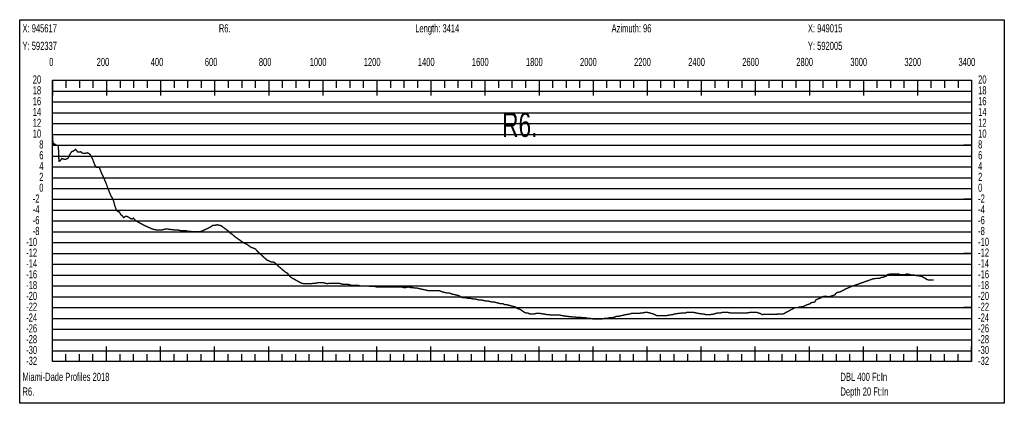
# Model space of a CAD drawing. Header units: inches. Extents: x 471865 to 538526, y 1054316 to 1102451.
# Tile 58 of 131: x 475921 to 479563, y 1096517 to 1097935. Entities that reach past the tile are written whole.
import ezdxf

# ---------------------------------------------------------------- set-up
doc = ezdxf.new("R2010")
doc.units = ezdxf.units.IN
doc.header["$MEASUREMENT"] = 0
for name, color, linetype in [('LABELS', 7, 'Continuous'), ('X_Gr1', 7, 'Continuous'), ('XSECTION', 7, 'Continuous')]:
    doc.layers.add(name, color=color, linetype=linetype)
doc.styles.get("Standard").update_dxf_attribs({"font": 'arial.ttf'})

msp = doc.modelspace()

# ---------------------------------------------------------------- linework, layer by layer
at = {"layer": 'X_Gr1', "color": 6, "linetype": 'Continuous', "lineweight": 18, "true_color": 0xff00ff, "transparency": 33554687, "const_width": 5}
msp.add_lwpolyline([(476042, 1097507.9), (476042, 1097507.9), (476044.2, 1097474.1), (476047.8, 1097476.3), (476056.7, 1097470.8), (476063.8, 1097469.4), (476066, 1097411.6), (476070.5, 1097412.8), (476076.6, 1097421.5), (476088.2, 1097418), (476098.9, 1097421.7), (476105.3, 1097435), (476112.8, 1097446.3), (476120.5, 1097449.7), (476127.9, 1097455.6), (476135.9, 1097445.5), (476146.9, 1097446.3), (476153.6, 1097441.2), (476161.7, 1097440.4), (476171.5, 1097442.9), (476180.6, 1097437.5), (476189.8, 1097421.2), (476198.8, 1097397.1), (476205.3, 1097388.7), (476215.3, 1097388.4), (476223.8, 1097366.9), (476232, 1097349.4), (476241.4, 1097327.9), (476247.5, 1097309.6), (476257.6, 1097285.7), (476266.7, 1097269.2), (476273, 1097246.1), (476278.6, 1097230.8), (476283.8, 1097225.6), (476289, 1097224.5), (476294.8, 1097213.7), (476299.2, 1097211.1), (476305.5, 1097203), (476311.4, 1097207.3), (476318.6, 1097207.3), (476324.8, 1097204.2), (476332.1, 1097198.7), (476337.7, 1097198.3), (476341.1, 1097201.2), (476346.7, 1097194.6), (476355.2, 1097188.7), (476362.5, 1097184.7), (476369.9, 1097180.7), (476377.3, 1097176.7), (476385.2, 1097172.7), (476393.9, 1097168.7), (476403.1, 1097164.7), (476412.1, 1097160.7), (476420.7, 1097158.7), (476429.1, 1097156.7), (476437.1, 1097156.7), (476444.9, 1097156.7), (476452, 1097158.7), (476459.1, 1097160.7), (476466.7, 1097160.7), (476477.4, 1097159.5), (476483.7, 1097158.7), (476489.9, 1097157.9), (476500.4, 1097156.7), (476509, 1097156.7), (476517.9, 1097154.7), (476526.9, 1097154.7), (476535.2, 1097154.7), (476543.4, 1097152.7), (476551.7, 1097152.7), (476560.3, 1097150.7), (476568.9, 1097150.7), (476576.8, 1097150.7), (476584.9, 1097150.7), (476593.7, 1097152.7), (476611, 1097160.7), (476618.9, 1097164.7), (476627.2, 1097168.7), (476635.3, 1097174.7), (476643.1, 1097174.7), (476651.2, 1097176.7), (476659, 1097174.7), (476666.9, 1097172.7), (476674.7, 1097166.7), (476682.7, 1097160.7), (476690.9, 1097154.7), (476699.1, 1097146.7), (476707.9, 1097140.7), (476716.6, 1097132.7), (476725.2, 1097126.7), (476733.7, 1097120.7), (476742.2, 1097114.7), (476751.3, 1097108.7), (476760.5, 1097104.7), (476769.4, 1097098.7), (476777.5, 1097092.7), (476785, 1097090.7), (476793.2, 1097086.7), (476802, 1097076.7), (476810.6, 1097068.7), (476816.5, 1097063.4), (476821.7, 1097058.7), (476826.9, 1097054), (476832.1, 1097049.3), (476834.8, 1097046.7), (476843.3, 1097042.7), (476852, 1097038.7), (476860.7, 1097038.7), (476868.7, 1097032.7), (476876.5, 1097024.7), (476881.6, 1097020.3), (476886.8, 1097015.9), (476892, 1097011.5), (476897.2, 1097007.1), (476902.5, 1097002.7), (476911.9, 1096996.7), (476921.4, 1096984.7), (476930.2, 1096978.7), (476935.8, 1096975.7), (476940.9, 1096972.8), (476946.1, 1096970), (476951.3, 1096967.2), (476956.4, 1096964.4), (476961.6, 1096961.5), (476963.2, 1096960.7), (476972.6, 1096958.7), (476982.2, 1096958.7), (476991.7, 1096958.7), (477000.2, 1096958.7), (477008.2, 1096960.7), (477016.3, 1096960.7), (477024.9, 1096962.7), (477034, 1096962.7), (477042.6, 1096962.7), (477051.1, 1096960.7), (477059.4, 1096958.7), (477067.7, 1096960.7), (477076, 1096960.7), (477084.2, 1096960.7), (477092.6, 1096960.7), (477100.5, 1096960.7), (477108.2, 1096958.7), (477116.1, 1096956.7), (477124.5, 1096956.7), (477133.3, 1096956.7), (477141.7, 1096954.7), (477149.3, 1096952.7), (477156.7, 1096952.7), (477164.2, 1096952.7), (477172.1, 1096952.7), (477179.8, 1096950.7), (477187, 1096950.7), (477194.2, 1096950.7), (477201.3, 1096950.7), (477209, 1096950.7), (477216.9, 1096948.7), (477224.9, 1096948.7), (477232.9, 1096948.7), (477240.7, 1096946.7), (477248.8, 1096946.7), (477256.8, 1096946.7), (477263.2, 1096946.7), (477268.4, 1096946.7), (477273.6, 1096946.7), (477278.8, 1096946.7), (477284, 1096946.7), (477289.2, 1096946.7), (477290, 1096946.7), (477299.2, 1096946.7), (477308.3, 1096946.7), (477316.9, 1096946.7), (477324.3, 1096946.7), (477335.9, 1096946.7), (477340.2, 1096944.7), (477349, 1096944.7), (477357.7, 1096946.7), (477366.2, 1096944.7), (477374.5, 1096944.7), (477382.4, 1096942.7), (477390.1, 1096942.7), (477398.7, 1096940.7), (477407.4, 1096938.7), (477416.3, 1096936.7), (477425.1, 1096934.7), (477433.2, 1096932.7), (477441.1, 1096932.7), (477449.4, 1096932.7), (477458.1, 1096932.7), (477466.6, 1096932.7), (477474.8, 1096932.7), (477483.5, 1096928.7), (477491.9, 1096926.7), (477500.6, 1096924.7), (477509.6, 1096924.7), (477518.6, 1096920.7), (477528, 1096918.7), (477536.8, 1096916.7), (477545.5, 1096914.7), (477554, 1096908.7), (477562.5, 1096906.7), (477570.9, 1096906.7), (477579.3, 1096904.7), (477587.8, 1096904.7), (477596.1, 1096902.7), (477604, 1096902.7), (477612, 1096900.7), (477620.1, 1096898.7), (477628.6, 1096898.7), (477637.2, 1096896.7), (477645.4, 1096894.7), (477653.5, 1096894.7), (477661.3, 1096892.7), (477669.1, 1096890.7), (477677, 1096890.7), (477684.6, 1096888.7), (477692.4, 1096886.7), (477700.3, 1096884.7), (477708.3, 1096884.7), (477716.1, 1096880.7), (477723.9, 1096880.7), (477732, 1096878.7), (477739.6, 1096876.7), (477747.2, 1096874.7), (477755, 1096872.7), (477762.7, 1096866.7), (477770.1, 1096864.7), (477777.2, 1096860.7), (477785.1, 1096854.7), (477792.4, 1096850.7), (477800, 1096850.7), (477807.5, 1096846.7), (477814.8, 1096846.7), (477822.6, 1096846.7), (477830.6, 1096848.7), (477838.5, 1096848.7), (477846.5, 1096848.7), (477852.3, 1096847.8), (477857.4, 1096847), (477862.6, 1096846.3), (477867.7, 1096845.5), (477870.2, 1096844.7), (477878.4, 1096844.7), (477887.1, 1096842.7), (477895, 1096842.7), (477902.3, 1096842.7), (477910, 1096842.7), (477918.9, 1096842.7), (477928.1, 1096840.7), (477936, 1096839.5), (477941.2, 1096838.8), (477946.4, 1096838.1), (477951.6, 1096837.4), (477956.8, 1096836.9), (477961.9, 1096836.4), (477967, 1096836), (477972.1, 1096835.6), (477977.3, 1096835.1), (477982.7, 1096834.7), (477993.5, 1096834.7), (478004.1, 1096832.7), (478013.9, 1096832.7), (478023, 1096830.7), (478031.3, 1096830.7), (478039.9, 1096828.7), (478048.9, 1096828.7), (478058.1, 1096828.7), (478067.3, 1096828.7), (478076.2, 1096828.7), (478084.9, 1096830.7), (478093.4, 1096830.7), (478101.9, 1096832.7), (478111.1, 1096832.7), (478120.1, 1096834.7), (478129.3, 1096838.7), (478138.6, 1096838.7), (478163.8, 1096844.7), (478178.1, 1096846.7), (478183.1, 1096848.7), (478192.5, 1096848.7), (478201.1, 1096848.7), (478209.1, 1096848.7), (478221.1, 1096850.7), (478225.2, 1096850.7), (478234.1, 1096852.7), (478243.2, 1096852.7), (478251.9, 1096850.7), (478265, 1096846.7), (478277.7, 1096840.7), (478286.3, 1096840.7), (478295.3, 1096840.7), (478309.3, 1096840.7), (478314, 1096840.7), (478323.4, 1096842.7), (478337.4, 1096844.7), (478342, 1096846.7), (478355.7, 1096848.7), (478360.4, 1096848.7), (478370, 1096850.7), (478383.7, 1096850.7), (478388.2, 1096852.7), (478401.3, 1096852.7), (478405.6, 1096852.7), (478414.3, 1096852.7), (478423.8, 1096850.7), (478432.9, 1096848.7), (478446.1, 1096846.7), (478450.5, 1096846.7), (478459.1, 1096844.7), (478472.4, 1096844.7), (478476.9, 1096844.7), (478490.4, 1096846.7), (478494.7, 1096848.7), (478503.6, 1096850.7), (478512.6, 1096850.7), (478521.7, 1096852.7), (478535.6, 1096852.7), (478540.2, 1096852.7), (478549.2, 1096850.7), (478562.6, 1096850.7), (478566.9, 1096850.7), (478579.4, 1096850.7), (478583.6, 1096850.7), (478592.2, 1096850.7), (478606.1, 1096850.7), (478610.7, 1096850.7), (478623, 1096852.7), (478631, 1096852.7), (478635.1, 1096852.7), (478647.8, 1096852.7), (478660.2, 1096848.7), (478668.5, 1096844.7), (478674.2, 1096845.3), (478679.4, 1096845.2), (478684.6, 1096845.1), (478689.8, 1096845.2), (478695, 1096845.4), (478700.2, 1096845.5), (478705.4, 1096845.7), (478710.6, 1096845.8), (478715.8, 1096845.9), (478721, 1096846.1), (478726.2, 1096846.2), (478731.4, 1096846.3), (478736.6, 1096846.5), (478744.8, 1096846.7), (478750.9, 1096849.8), (478755.9, 1096852.5), (478760.8, 1096855.2), (478765.8, 1096857.9), (478770.8, 1096860.6), (478775.8, 1096863.2), (478780.9, 1096865.9), (478785.9, 1096868.6), (478789.4, 1096870.7), (478798.7, 1096870.7), (478807.7, 1096872.7), (478820.5, 1096874.7), (478824.5, 1096876.7), (478832.4, 1096880.7), (478844.5, 1096884.7), (478848.8, 1096888.7), (478861.6, 1096890.7), (478865.9, 1096898.7), (478874.1, 1096902.7), (478885.9, 1096906.7), (478889.8, 1096910.7), (478901.6, 1096912.7), (478909.3, 1096910.7), (478913, 1096910.7), (478923.4, 1096912.7), (478926.5, 1096914.7), (478936.1, 1096916.7), (478939.3, 1096922.7), (478945.8, 1096926.7), (478956.7, 1096928.7), (478975.2, 1096938.7), (478992.6, 1096946.7), (479001.2, 1096949.7), (479006.4, 1096951.5), (479011.6, 1096953.3), (479016.8, 1096955.1), (479022, 1096956.9), (479027.2, 1096958.8), (479032.4, 1096960.6), (479037.5, 1096962.4), (479042.7, 1096964.3), (479047.8, 1096966.1), (479053, 1096967.9), (479058.1, 1096969.8), (479063.3, 1096971.6), (479068.4, 1096973.4), (479073.6, 1096975.2), (479077.5, 1096976.7), (479093, 1096978.7), (479102, 1096978.7), (479110.1, 1096982.7), (479114.1, 1096982.7), (479126.8, 1096986.7), (479131.2, 1096992.7), (479144.7, 1096994.7), (479149.3, 1096994.7), (479158.6, 1096994.7), (479172.1, 1096994.7), (479176.5, 1096992.7), (479197.1, 1096992.7), (479201.4, 1096994.7), (479214.7, 1096992.7), (479219, 1096990.7), (479230.6, 1096990.7), (479238.2, 1096988.7), (479242, 1096988.7), (479253, 1096986.7), (479259.8, 1096984.7), (479266.1, 1096980.7), (479271.9, 1096978.7), (479274.7, 1096974.7), (479282.5, 1096972.7), (479287.4, 1096972.7), (479292.2, 1096972.7), (479297.1, 1096972.7), (479301.8, 1096972.7)], dxfattribs=at)
at = {"layer": 'XSECTION', "color": 18, "linetype": 'Continuous', "true_color": 0x000000}
for points in [[(475920.8, 1097934.7), (479563.2, 1097934.7), (479563.2, 1096516.7), (475920.8, 1096516.7), (475920.8, 1097934.7)], [(476042, 1097710.7), (479442, 1097710.7), (479442, 1096670.7), (476042, 1096670.7), (476042, 1097710.7)], [(476042, 1097710.7), (476042, 1097654.3)], [(476042, 1097710.7), (476042, 1097654.3)], [(476042, 1097710.7), (476042, 1097682.7)], [(476042, 1097710.7), (476042, 1097682.7)], [(476092, 1097710.7), (476092, 1097682.7)], [(476142, 1097710.7), (476142, 1097682.7)], [(476192, 1097710.7), (476192, 1097682.7)], [(476242, 1097710.7), (476242, 1097654.3)], [(476242, 1097710.7), (476242, 1097682.7)], [(476292, 1097710.7), (476292, 1097682.7)], [(476342, 1097710.7), (476342, 1097682.7)], [(476392, 1097710.7), (476392, 1097682.7)], [(476442, 1097710.7), (476442, 1097654.3)], [(476442, 1097710.7), (476442, 1097682.7)], [(476492, 1097710.7), (476492, 1097682.7)], [(476542, 1097710.7), (476542, 1097682.7)], [(476592, 1097710.7), (476592, 1097682.7)], [(476642, 1097710.7), (476642, 1097654.3)], [(476642, 1097710.7), (476642, 1097682.7)], [(476692, 1097710.7), (476692, 1097682.7)], [(476742, 1097710.7), (476742, 1097682.7)], [(476792, 1097710.7), (476792, 1097682.7)], [(476842, 1097710.7), (476842, 1097654.3)], [(476842, 1097710.7), (476842, 1097682.7)], [(476892, 1097710.7), (476892, 1097682.7)], [(476942, 1097710.7), (476942, 1097682.7)], [(476992, 1097710.7), (476992, 1097682.7)], [(477042, 1097710.7), (477042, 1097654.3)], [(477042, 1097710.7), (477042, 1097682.7)], [(477092, 1097710.7), (477092, 1097682.7)], [(477142, 1097710.7), (477142, 1097682.7)], [(477192, 1097710.7), (477192, 1097682.7)], [(477242, 1097710.7), (477242, 1097654.3)], [(477242, 1097710.7), (477242, 1097682.7)], [(477292, 1097710.7), (477292, 1097682.7)], [(477342, 1097710.7), (477342, 1097682.7)], [(477392, 1097710.7), (477392, 1097682.7)], [(477442, 1097710.7), (477442, 1097654.3)], [(477442, 1097710.7), (477442, 1097682.7)], [(477492, 1097710.7), (477492, 1097682.7)], [(477542, 1097710.7), (477542, 1097682.7)], [(477592, 1097710.7), (477592, 1097682.7)], [(477642, 1097710.7), (477642, 1097654.3)], [(477642, 1097710.7), (477642, 1097682.7)], [(477692, 1097710.7), (477692, 1097682.7)], [(477742, 1097710.7), (477742, 1097682.7)], [(477792, 1097710.7), (477792, 1097682.7)], [(477842, 1097710.7), (477842, 1097654.3)], [(477842, 1097710.7), (477842, 1097682.7)], [(477892, 1097710.7), (477892, 1097682.7)], [(477942, 1097710.7), (477942, 1097682.7)], [(477992, 1097710.7), (477992, 1097682.7)], [(478042, 1097710.7), (478042, 1097654.3)], [(478042, 1097710.7), (478042, 1097682.7)], [(478092, 1097710.7), (478092, 1097682.7)], [(478142, 1097710.7), (478142, 1097682.7)], [(478192, 1097710.7), (478192, 1097682.7)], [(478242, 1097710.7), (478242, 1097654.3)], [(478242, 1097710.7), (478242, 1097682.7)], [(478292, 1097710.7), (478292, 1097682.7)], [(478342, 1097710.7), (478342, 1097682.7)], [(478392, 1097710.7), (478392, 1097682.7)], [(478442, 1097710.7), (478442, 1097654.3)], [(478442, 1097710.7), (478442, 1097682.7)], [(478492, 1097710.7), (478492, 1097682.7)], [(478542, 1097710.7), (478542, 1097682.7)], [(478592, 1097710.7), (478592, 1097682.7)], [(478642, 1097710.7), (478642, 1097654.3)], [(478642, 1097710.7), (478642, 1097682.7)], [(478692, 1097710.7), (478692, 1097682.7)], [(478742, 1097710.7), (478742, 1097682.7)], [(478792, 1097710.7), (478792, 1097682.7)], [(478842, 1097710.7), (478842, 1097654.3)], [(478842, 1097710.7), (478842, 1097682.7)], [(478892, 1097710.7), (478892, 1097682.7)], [(478942, 1097710.7), (478942, 1097682.7)], [(478992, 1097710.7), (478992, 1097682.7)], [(479042, 1097710.7), (479042, 1097654.3)], [(479042, 1097710.7), (479042, 1097682.7)], [(479092, 1097710.7), (479092, 1097682.7)], [(479142, 1097710.7), (479142, 1097682.7)], [(479192, 1097710.7), (479192, 1097682.7)], [(479242, 1097710.7), (479242, 1097654.3)], [(479242, 1097710.7), (479242, 1097682.7)], [(479292, 1097710.7), (479292, 1097682.7)], [(479342, 1097710.7), (479342, 1097682.7)], [(479392, 1097710.7), (479392, 1097682.7)], [(479442, 1097710.7), (479442, 1097654.3)], [(479442, 1097710.7), (479442, 1097682.7)], [(476042, 1097470.7), (476070, 1097470.7)], [(479442, 1097470.7), (479414, 1097470.7)], [(476042, 1097270.7), (476070, 1097270.7)], [(479442, 1097270.7), (479414, 1097270.7)], [(476042, 1097070.7), (476070, 1097070.7)], [(479442, 1097070.7), (479414, 1097070.7)], [(476042, 1096870.7), (476070, 1096870.7)], [(479442, 1096870.7), (479414, 1096870.7)], [(476042, 1096670.7), (476042, 1096727.1)], [(476042, 1096670.7), (476042, 1096727.1)], [(476242, 1096670.7), (476242, 1096727.1)], [(476442, 1096670.7), (476442, 1096727.1)], [(476642, 1096670.7), (476642, 1096727.1)], [(476842, 1096670.7), (476842, 1096727.1)], [(477042, 1096670.7), (477042, 1096727.1)], [(477242, 1096670.7), (477242, 1096727.1)], [(477442, 1096670.7), (477442, 1096727.1)], [(477642, 1096670.7), (477642, 1096727.1)], [(477842, 1096670.7), (477842, 1096727.1)], [(478042, 1096670.7), (478042, 1096727.1)], [(478242, 1096670.7), (478242, 1096727.1)], [(478442, 1096670.7), (478442, 1096727.1)], [(478642, 1096670.7), (478642, 1096727.1)], [(478842, 1096670.7), (478842, 1096727.1)], [(479042, 1096670.7), (479042, 1096727.1)], [(479242, 1096670.7), (479242, 1096727.1)], [(479442, 1096670.7), (479442, 1096727.1)], [(476042, 1096670.7), (476042, 1096698.7)], [(476042, 1096670.7), (476042, 1096698.7)], [(476092, 1096670.7), (476092, 1096698.7)], [(476142, 1096670.7), (476142, 1096698.7)], [(476192, 1096670.7), (476192, 1096698.7)], [(476242, 1096670.7), (476242, 1096698.7)], [(476292, 1096670.7), (476292, 1096698.7)], [(476342, 1096670.7), (476342, 1096698.7)], [(476392, 1096670.7), (476392, 1096698.7)], [(476442, 1096670.7), (476442, 1096698.7)], [(476492, 1096670.7), (476492, 1096698.7)], [(476542, 1096670.7), (476542, 1096698.7)], [(476592, 1096670.7), (476592, 1096698.7)], [(476642, 1096670.7), (476642, 1096698.7)], [(476692, 1096670.7), (476692, 1096698.7)], [(476742, 1096670.7), (476742, 1096698.7)], [(476792, 1096670.7), (476792, 1096698.7)], [(476842, 1096670.7), (476842, 1096698.7)], [(476892, 1096670.7), (476892, 1096698.7)], [(476942, 1096670.7), (476942, 1096698.7)], [(476992, 1096670.7), (476992, 1096698.7)], [(477042, 1096670.7), (477042, 1096698.7)], [(477092, 1096670.7), (477092, 1096698.7)], [(477142, 1096670.7), (477142, 1096698.7)], [(477192, 1096670.7), (477192, 1096698.7)], [(477242, 1096670.7), (477242, 1096698.7)], [(477292, 1096670.7), (477292, 1096698.7)], [(477342, 1096670.7), (477342, 1096698.7)], [(477392, 1096670.7), (477392, 1096698.7)], [(477442, 1096670.7), (477442, 1096698.7)], [(477492, 1096670.7), (477492, 1096698.7)], [(477542, 1096670.7), (477542, 1096698.7)], [(477592, 1096670.7), (477592, 1096698.7)], [(477642, 1096670.7), (477642, 1096698.7)], [(477692, 1096670.7), (477692, 1096698.7)], [(477742, 1096670.7), (477742, 1096698.7)], [(477792, 1096670.7), (477792, 1096698.7)], [(477842, 1096670.7), (477842, 1096698.7)], [(477892, 1096670.7), (477892, 1096698.7)], [(477942, 1096670.7), (477942, 1096698.7)], [(477992, 1096670.7), (477992, 1096698.7)], [(478042, 1096670.7), (478042, 1096698.7)], [(478092, 1096670.7), (478092, 1096698.7)], [(478142, 1096670.7), (478142, 1096698.7)], [(478192, 1096670.7), (478192, 1096698.7)], [(478242, 1096670.7), (478242, 1096698.7)], [(478292, 1096670.7), (478292, 1096698.7)], [(478342, 1096670.7), (478342, 1096698.7)], [(478392, 1096670.7), (478392, 1096698.7)], [(478442, 1096670.7), (478442, 1096698.7)], [(478492, 1096670.7), (478492, 1096698.7)], [(478542, 1096670.7), (478542, 1096698.7)], [(478592, 1096670.7), (478592, 1096698.7)], [(478642, 1096670.7), (478642, 1096698.7)], [(478692, 1096670.7), (478692, 1096698.7)], [(478742, 1096670.7), (478742, 1096698.7)], [(478792, 1096670.7), (478792, 1096698.7)], [(478842, 1096670.7), (478842, 1096698.7)], [(478892, 1096670.7), (478892, 1096698.7)], [(478942, 1096670.7), (478942, 1096698.7)], [(478992, 1096670.7), (478992, 1096698.7)], [(479042, 1096670.7), (479042, 1096698.7)], [(479092, 1096670.7), (479092, 1096698.7)], [(479142, 1096670.7), (479142, 1096698.7)], [(479192, 1096670.7), (479192, 1096698.7)], [(479242, 1096670.7), (479242, 1096698.7)], [(479292, 1096670.7), (479292, 1096698.7)], [(479342, 1096670.7), (479342, 1096698.7)], [(479392, 1096670.7), (479392, 1096698.7)], [(479442, 1096670.7), (479442, 1096698.7)]]:
    msp.add_lwpolyline(points, dxfattribs=at)
at = {"layer": 'XSECTION', "color": 18, "true_color": 0x000000}
for points in [[(476042, 1097670.7), (479442, 1097670.7)], [(476042, 1097630.7), (479442, 1097630.7)], [(476042, 1097590.7), (479442, 1097590.7)], [(476042, 1097550.7), (479442, 1097550.7)], [(476042, 1097510.7), (479442, 1097510.7)], [(476042, 1097470.7), (479442, 1097470.7)], [(476042, 1097430.7), (479442, 1097430.7)], [(476042, 1097390.7), (479442, 1097390.7)], [(476042, 1097350.7), (479442, 1097350.7)], [(476042, 1097310.7), (479442, 1097310.7)], [(476042, 1097270.7), (479442, 1097270.7)], [(476042, 1097230.7), (479442, 1097230.7)], [(476042, 1097190.7), (479442, 1097190.7)], [(476042, 1097150.7), (479442, 1097150.7)], [(476042, 1097110.7), (479442, 1097110.7)], [(476042, 1097070.7), (479442, 1097070.7)], [(476042, 1097030.7), (479442, 1097030.7)], [(476042, 1096990.7), (479442, 1096990.7)], [(476042, 1096950.7), (479442, 1096950.7)], [(476042, 1096910.7), (479442, 1096910.7)], [(476042, 1096870.7), (479442, 1096870.7)], [(476042, 1096830.7), (479442, 1096830.7)], [(476042, 1096790.7), (479442, 1096790.7)], [(476042, 1096750.7), (479442, 1096750.7)], [(476042, 1096710.7), (479442, 1096710.7)]]:
    msp.add_lwpolyline(points, dxfattribs=at)

# ---------------------------------------------------------------- texts
at = {"layer": 'LABELS', "color": 18, "true_color": 0x000000, "width": 0.666667}
for s, height, p in [('X: 945617', 30, (475931.2, 1097887.9)), ('R6.', 30, (476657.6, 1097887.9)), ('Length: 3414', 30, (477384, 1097887.9)), ('Azimuth: 96', 30, (478110.4, 1097887.9)), ('X: 949015', 30, (478836.8, 1097887.9)), ('Y: 592337', 30, (475931.2, 1097823.1)), ('Y: 592005', 30, (478836.8, 1097823.1)), ('0', 30, (476030, 1097763.5)), ('0', 30, (476030, 1097763.5)), ('200', 30, (476205.6, 1097763.5)), ('400', 30, (476405.6, 1097763.5)), ('600', 30, (476605.6, 1097763.5)), ('800', 30, (476805.6, 1097763.5)), ('1000', 30, (476993.6, 1097763.5)), ('1200', 30, (477193.6, 1097763.5)), ('1400', 30, (477393.6, 1097763.5)), ('1600', 30, (477593.6, 1097763.5)), ('1800', 30, (477793.6, 1097763.5)), ('2000', 30, (477993.6, 1097763.5)), ('2200', 30, (478193.6, 1097763.5)), ('2400', 30, (478393.6, 1097763.5)), ('2600', 30, (478593.6, 1097763.5)), ('2800', 30, (478793.6, 1097763.5)), ('3000', 30, (478993.6, 1097763.5)), ('3200', 30, (479193.6, 1097763.5)), ('3400', 30, (479393.6, 1097763.5)), ('20', 30, (475969.2, 1097698.7)), ('20', 30, (479466.4, 1097698.7)), ('18', 30, (475969.2, 1097658.7)), ('18', 30, (479466.4, 1097658.7)), ('16', 30, (475969.2, 1097618.7)), ('16', 30, (479466.4, 1097618.7)), ('14', 30, (475969.2, 1097578.7)), ('14', 30, (479466.4, 1097578.7)), ('12', 30, (475969.2, 1097538.7)), ('R6.', 90, (477705.6, 1097501.5)), ('12', 30, (479466.4, 1097538.7)), ('10', 30, (475969.2, 1097498.7)), ('10', 30, (479466.4, 1097498.7)), ('8', 30, (475993.2, 1097458.7)), ('8', 30, (479466.4, 1097458.7)), ('6', 30, (475993.2, 1097418.7)), ('6', 30, (479466.4, 1097418.7)), ('4', 30, (475993.2, 1097378.7)), ('4', 30, (479466.4, 1097378.7)), ('2', 30, (475993.2, 1097338.7)), ('2', 30, (479466.4, 1097338.7)), ('0', 30, (475993.2, 1097298.7)), ('0', 30, (479466.4, 1097298.7)), ('-2', 30, (475969.2, 1097258.7)), ('-2', 30, (479466.4, 1097258.7)), ('-4', 30, (475969.2, 1097218.7)), ('-4', 30, (479466.4, 1097218.7)), ('-6', 30, (475969.2, 1097178.7)), ('-6', 30, (479466.4, 1097178.7)), ('-8', 30, (475969.2, 1097138.7)), ('-8', 30, (479466.4, 1097138.7)), ('-10', 30, (475944.8, 1097098.7)), ('-10', 30, (479466.4, 1097098.7)), ('-12', 30, (475944.8, 1097058.7)), ('-12', 30, (479466.4, 1097058.7)), ('-14', 30, (475944.8, 1097018.7)), ('-14', 30, (479466.4, 1097018.7)), ('-16', 30, (475944.8, 1096978.7)), ('-16', 30, (479466.4, 1096978.7)), ('-18', 30, (475944.8, 1096938.7)), ('-18', 30, (479466.4, 1096938.7)), ('-20', 30, (475944.8, 1096898.7)), ('-20', 30, (479466.4, 1096898.7)), ('-22', 30, (475944.8, 1096858.7)), ('-22', 30, (479466.4, 1096858.7)), ('-24', 30, (475944.8, 1096818.7)), ('-24', 30, (479466.4, 1096818.7)), ('-26', 30, (475944.8, 1096778.7)), ('-26', 30, (479466.4, 1096778.7)), ('-28', 30, (475944.8, 1096738.7)), ('-28', 30, (479466.4, 1096738.7)), ('-30', 30, (475944.8, 1096698.7)), ('-30', 30, (479466.4, 1096698.7)), ('-32', 30, (475944.8, 1096658.7)), ('-32', 30, (479466.4, 1096658.7)), ('Miami-Dade Profiles 2018', 30, (475931.2, 1096599.5)), ('DBL 400 Ft:In', 30, (478957.2, 1096599.5)), ('R6.', 30, (475931.2, 1096545.1)), ('Depth 20 Ft:In', 30, (478957.2, 1096545.1))]:
    msp.add_text(s, height=height, dxfattribs=at).set_placement(p)

doc.saveas('drawing.dxf')
